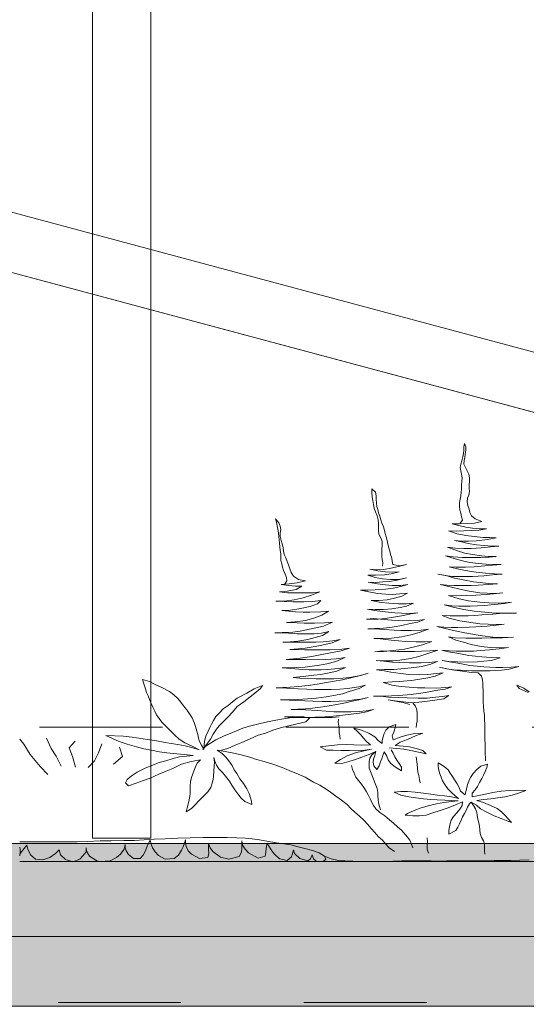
# Model space of a CAD drawing. Header units: millimetres. Extents: x -10538 to 13100, y -15694 to 32605.
# Tile 183 of 203: x 3615 to 4050, y 30462 to 31309. Entities that reach past the tile are written whole.
import ezdxf

# ---------------------------------------------------------------- set-up
doc = ezdxf.new("R2010")
doc.units = ezdxf.units.MM
doc.header["$LTSCALE"] = 100
doc.linetypes.add('[LS] Type-1', pattern=[2.12, 1.06, -1.06])
doc.linetypes.add('VW-01 Short Dashed', pattern=[2.116125, 1.058062, -1.058062])
doc.layers.get('0').update_dxf_attribs({"lineweight": 5})
for name, color, linetype, lineweight in [('5', 7, 'Continuous', 18), ('Geen', 7, 'Continuous', 9), ('none', 7, 'Continuous', 13)]:
    doc.layers.add(name, color=color, linetype=linetype, lineweight=lineweight)

# ---------------------------------------------------------------- blocks, each defined once
blk = doc.blocks.new('Groep-8')
at = {"layer": '5', "color": 8, "lineweight": 5, "true_color": 0x777777, "transparency": 33554687, "flags": 128}
for points in [[(1196.17, 151.12), (37.06, 461.7), (50, 510), (1209.11, 199.42)], [(-37.06, 461.7), (37.06, 461.7), (1100, 176.89), (1100, -75.54), (-1100, -75.54), (-1100, 176.89)]]:
    blk.add_lwpolyline(points, close=True, dxfattribs=at)
blk = doc.blocks.new('pv paneel opzet')
at = {"layer": '5', "color": 8, "true_color": 0x777777, "transparency": 33554687}
blk.add_blockref('Groep-8', (0, 0), dxfattribs=at)
blk = doc.blocks.new('Groep-9')
at = {"layer": '5', "color": 7, "transparency": 33554687}
blk.add_blockref('pv paneel opzet', (3400, 30675.54), dxfattribs=at)
blk = doc.blocks.new('Groep-12')
at = {"layer": '5', "color": 73, "linetype": 'Continuous', "lineweight": 18, "true_color": 0x9faa7d}
blk.add_line((6221.45, 30584.32), (3614.54, 30584.32), dxfattribs=at)
at = {"layer": '5', "color": 73, "linetype": 'Continuous', "lineweight": 18, "true_color": 0x9faa7d, "flags": 128}
for points in [[(3993.52, 30875.64), (3995.55, 30878.4), (3994.74, 30881.23), (3994.21, 30884.26), (3993.14, 30887.16), (3993, 30890.19), (3993, 30893.42), (3993.54, 30896.26), (3994.21, 30899.29), (3994.48, 30902.51), (3994.61, 30905.41), (3994.61, 30908.64), (3994.88, 30911.67), (3995.15, 30914.77), (3994.74, 30917.8), (3994.07, 30920.7), (3993.67, 30923.73), (3994.07, 30926.5), (3995.01, 30929.33), (3995.95, 30932.76), (3996.48, 30935.72), (3996.75, 30938.56), (3996.75, 30941.46), (3997.15, 30944.22), (3998.36, 30941.32), (3998.36, 30938.49), (3997.82, 30935.06), (3997.42, 30932.3), (3996.89, 30929.53), (3996.75, 30926.5), (3998.09, 30923.53), (3999.56, 30920.77), (4000.9, 30917.87), (4001.57, 30914.84), (4001.44, 30911.94), (4001.31, 30908.77), (4001.31, 30905.88), (4001.44, 30903.04), (4001.04, 30899.95), (3999.83, 30897.11), (3999.43, 30894.01), (4000.1, 30890.98), (4001.17, 30887.82), (4001.97, 30884.92), (4003.31, 30882.15), (4006.39, 30879.39), (4012.15, 30877.28), (4005.86, 30875.76), (3999.43, 30875.37), (3992.87, 30875.04), (3986.58, 30875.24), (3992.47, 30873.79), (3998.36, 30872.34), (4004.25, 30871.41), (4010.41, 30870.82), (4016.3, 30870.76), (4010.01, 30869.83), (4002.91, 30869.37), (3996.62, 30869.04), (3990.06, 30868.91), (3983.36, 30869.04), (3991, 30866.54), (3998.36, 30865.09), (4005.59, 30864.17), (4013.22, 30863.51), (4018.98, 30863.24), (4024.6, 30863.11), (4016.97, 30861.6), (4007.73, 30860.54), (4000.77, 30860.28), (3995.15, 30860.28), (3988.72, 30860.87), (3994.74, 30859.55), (4000.5, 30858.17), (4007.6, 30857.12), (4014.29, 30856.46), (4020.72, 30856.06), (4026.88, 30856), (4019.78, 30855.27), (4011.48, 30854.41), (4002.91, 30853.95), (3996.62, 30853.82), (3989.52, 30854.09), (3982.69, 30854.94), (3991.26, 30851.78), (3997.56, 30850), (4004.12, 30848.68), (4011.88, 30847.69), (4017.64, 30847.1), (4024.6, 30846.9), (4018.44, 30846.57), (4011.35, 30846.18), (4002.64, 30846.11), (3995.41, 30846.11), (3987.51, 30846.64), (3980.82, 30847.5), (3989.12, 30845.06), (3995.41, 30843.41), (4001.84, 30841.96), (4009.34, 30840.91), (4016.03, 30840.31), (4021.92, 30840.18), (4028.89, 30840.25), (4021.26, 30839.66), (4014.69, 30839.06), (4005.46, 30838.27), (3998.09, 30837.88), (3989.92, 30837.81), (3984.17, 30838.21), (3993.41, 30835.97), (4001.57, 30834.38), (4007.2, 30833.53), (4015.36, 30832.61), (4023.13, 30832.01), (4029.69, 30831.81), (4021.39, 30831.16), (4013.89, 30830.5), (4004.25, 30829.9), (3996.22, 30829.71), (3986.98, 30829.9), (3980.55, 30830.63), (3974.39, 30831.68), (3981.22, 30830.63), (3988.59, 30828.45), (3996.22, 30826.81), (4005.05, 30825.23), (4010.68, 30824.57), (4017.77, 30823.91), (4025.54, 30823.58), (4017.91, 30822.79), (4008.94, 30822.46), (4002.91, 30822.19), (3994.07, 30822.13), (3988.45, 30822.13), (3982.02, 30822.26), (3976.4, 30822.79), (3984.97, 30820.94), (3994.48, 30818.7), (4001.31, 30817.12), (4010.54, 30815.87), (4016.84, 30815.34), (4024.2, 30815.28), (4030.23, 30815.74), (4022.33, 30815.01), (4015.9, 30814.42), (4007.06, 30813.83), (3999.03, 30813.43), (3990.33, 30813.23), (3983.63, 30813.37), (3992.6, 30810.53), (4000.77, 30808.95), (4010.41, 30807.83), (4018.44, 30807.17), (4026.21, 30806.97), (4031.83, 30807.11), (4037.59, 30807.76), (4031.57, 30806.58), (4023.26, 30805.66), (4014.29, 30804.87), (4008.4, 30804.54), (4002.11, 30804.34), (3992.33, 30804.27), (3986.31, 30804.54), (3979.75, 30805.33), (3988.72, 30803.15), (3996.62, 30801.44), (4005.72, 30799.92), (4011.61, 30799.33), (4020.72, 30798.61), (4027.01, 30798.34), (4035.58, 30798.21), (4041.87, 30798.34), (4035.31, 30798.34), (4027.28, 30797.82), (4021.52, 30797.42), (4012.28, 30796.69), (4006.13, 30796.3), (4000.37, 30796.04), (3990.73, 30795.9), (3984.97, 30795.97), (3978.01, 30796.37), (3984.03, 30793.8), (3993.14, 30791.75), (4010.41, 30789.12), (4017.51, 30788.66), (4025.54, 30788.52), (4031.43, 30788.66), (4024.6, 30787.8), (4016.7, 30787.07), (4007.06, 30786.35), (4001.17, 30786.09), (3991.66, 30786.02), (3985.91, 30786.02), (3979.48, 30786.28), (3973.59, 30786.88), (3980.69, 30785.03), (3989.12, 30782.99), (3997.42, 30781.41), (4007.2, 30779.56), (4012.82, 30778.64), (4021.66, 30777.59), (4027.28, 30777.26), (4033.71, 30777.19), (4039.46, 30777.46), (4029.82, 30777.13), (4020.59, 30776.93), (4012.28, 30776.73), (4006.53, 30776.66), (3998.36, 30776.66), (3989.12, 30777.13), (3983.5, 30777.72), (3989.79, 30775.08), (3996.35, 30773.17), (4002.91, 30771.2), (4011.48, 30769.61), (4019.65, 30768.69), (4027.41, 30768.43), (4035.05, 30768.63), (4027.15, 30767.51), (4018.85, 30766.71), (4010.81, 30766.06), (4005.05, 30765.66), (3995.95, 30765.53), (3990.06, 30765.53), (3984.43, 30765.79), (3977.74, 30766.39), (3983.36, 30765.07), (3992.33, 30763.49), (4000.9, 30761.9), (4006.66, 30761.11), (4012.28, 30760.59), (4020.32, 30759.99), (4027.95, 30759.86), (4020.45, 30757.62), (4014.03, 30756.83), (4008.4, 30756.44), (4000.1, 30756.17), (3991.13, 30756.24), (3983.76, 30756.63), (3978.14, 30757.36), (3984.43, 30756.44), (3993.14, 30754.92), (4001.97, 30753.27), (4008.13, 30752.48), (4013.89, 30752.02), (4024.2, 30751.56), (4030.09, 30751.43), (4037.46, 30751.63), (4044.02, 30752.28), (4035.58, 30750.04), (4029.16, 30749.25), (4019.38, 30748.66), (4010.01, 30748.53), (4003.45, 30748.53), (3993.94, 30749.12), (3988.18, 30749.52), (3981.76, 30750.31), (3975.73, 30751.63), (3982.02, 30750.31), (3988.72, 30749.19), (3995.68, 30748.27), (4003.31, 30747.28), (4008.94, 30746.88), (4012.02, 30744.11)], [(4051.92, 30729.82), (4044.29, 30733.24), (4042.41, 30736.21), (4048.3, 30733.7), (4052.85, 30730.41)], [(3926.73, 30838.6), (3926.86, 30841.63), (3926.32, 30844.4), (3926.19, 30847.23), (3926.06, 30850.13), (3926.19, 30853.29), (3926.46, 30856.39), (3926.46, 30859.82), (3925.39, 30863.05), (3923.65, 30866.34), (3923.38, 30869.44), (3923.24, 30872.47), (3923.24, 30875.37), (3923.11, 30878.66), (3922.04, 30882.02), (3920.57, 30885.38), (3919.63, 30888.61), (3919.09, 30891.91), (3918.42, 30895.27), (3917.76, 30898.43), (3917.49, 30902.05), (3917.49, 30905.15), (3920.57, 30902.32), (3921.24, 30899.29), (3921.37, 30896.32), (3921.5, 30893.03), (3921.91, 30890.19), (3922.71, 30887.43), (3923.38, 30884.66), (3924.32, 30881.69), (3925.25, 30878.73), (3926.06, 30875.7), (3927.53, 30872.67), (3928.47, 30869.5), (3929, 30866.74), (3929.81, 30863.84), (3930.61, 30860.87), (3931.41, 30857.78), (3932.22, 30854.61), (3932.89, 30851.58), (3933.69, 30848.68), (3934.63, 30845.72), (3935.03, 30842.95), (3935.7, 30840.12), (3941.72, 30839), (3947.35, 30840.18), (3940.38, 30838.34), (3933.82, 30836.89), (3927.8, 30835.83), (3921.64, 30835.5), (3915.88, 30836.03), (3922.58, 30834.71), (3929.4, 30833.92), (3935.03, 30833.66), (3941.05, 30833.79), (3934.09, 30832.08), (3928.47, 30831.35), (3920.57, 30831.02), (3914.14, 30830.96), (3920.3, 30829.05), (3926.59, 30827.93), (3933.42, 30827.14), (3940.79, 30827.2), (3947.35, 30828.52), (3939.31, 30826.61), (3932.75, 30825.62), (3927.13, 30825.09), (3920.57, 30824.76), (3914.27, 30824.9), (3922.31, 30823.38), (3929.27, 30822.66), (3935.16, 30822.19), (3942.39, 30822.13), (3948.55, 30822.92), (3942.53, 30821.21), (3935.96, 30819.89), (3929.4, 30818.83), (3920.43, 30818.24), (3914.01, 30818.11), (3907.85, 30818.18), (3914.81, 30816.53), (3922.44, 30815.28), (3929.67, 30814.62), (3935.3, 30814.42), (3941.72, 30814.75), (3948.28, 30815.54), (3943.33, 30812.77), (3937.04, 30811.12), (3930.74, 30809.81), (3923.51, 30809.21), (3916.82, 30809.08), (3925.65, 30807.37), (3932.08, 30806.71), (3940.79, 30806.31), (3947.08, 30806.31), (3953.24, 30806.84), (3947.48, 30804.4), (3941.86, 30803.09), (3934.63, 30802.1), (3927.53, 30801.44), (3920.3, 30801.37), (3913.87, 30801.77), (3919.76, 30800.58), (3929, 30799.26), (3937.3, 30798.41), (3943.06, 30798.14), (3950.29, 30798.01), (3956.99, 30798.41), (3950.96, 30797.62), (3944.67, 30796.23), (3936.23, 30794.72), (3929, 30793.53), (3920.17, 30792.87), (3912.8, 30792.94), (3919.36, 30793.66), (3924.99, 30793.14), (3934.36, 30792.28), (3940.52, 30791.88), (3948.95, 30791.62), (3956.58, 30791.88), (3962.74, 30792.74), (3956.99, 30790.63), (3950.56, 30789.25), (3943.46, 30787.67), (3934.89, 30786.28), (3927.53, 30785.43), (3919.9, 30784.97), (3914.01, 30784.77), (3919.9, 30784.77), (3928.33, 30784.18), (3936.63, 30783.71), (3942.53, 30783.45), (3951.36, 30783.39), (3959.93, 30783.65), (3966.36, 30784.51), (3958.19, 30781.61), (3950.96, 30779.7), (3943.46, 30777.78), (3934.36, 30776.6), (3926.46, 30776.33), (3919.23, 30776.4), (3925.12, 30776.07), (3934.09, 30774.89), (3940.52, 30774.29), (3946.54, 30773.96), (3955.78, 30773.7), (3963.55, 30773.63), (3969.3, 30773.96), (3961, 30770.87), (3952.97, 30769.02), (3945.61, 30767.31), (3935.96, 30765.99), (3927.66, 30765.33), (3920.03, 30765.07), (3926.73, 30765.73), (3933.69, 30765.46), (3939.45, 30765.33), (3945.2, 30765.33), (3954.17, 30765.33), (3960.2, 30765.46), (3967.56, 30765.79), (3974.39, 30766.25), (3967.3, 30764.21), (3958.06, 30760.92), (3950.69, 30759.14), (3941.72, 30757.75), (3935.96, 30757.29), (3928.2, 30757.23), (3921.37, 30757.36), (3927.8, 30756.83), (3935.16, 30756.17), (3940.92, 30755.78), (3950.02, 30755.45), (3959.93, 30755.38), (3967.16, 30755.78), (3973.99, 30756.5), (3967.56, 30754), (3960.6, 30752.35), (3951.5, 30751.1), (3942.39, 30750.24), (3936.37, 30749.85), (3928.2, 30749.65), (3921.5, 30749.58), (3928.2, 30748.46), (3933.96, 30747.47), (3942.53, 30746.29), (3949.49, 30745.43), (3958.46, 30745.17), (3965.82, 30745.43), (3973.05, 30746.16), (3978.81, 30746.88), (3971.98, 30744.11), (3965.69, 30742.47), (3957.25, 30741.02), (3951.5, 30740.23), (3941.45, 30739.37), (3935.03, 30738.98), (3927.66, 30738.65), (3934.63, 30736.21), (3940.38, 30735.48), (3946.27, 30734.82), (3956.85, 30734.03), (3963.15, 30733.84), (3973.05, 30733.77), (3980.82, 30734.23), (3986.44, 30734.96), (3980.55, 30732.85), (3972.38, 30731.53), (3963.68, 30729.95), (3957.66, 30729.03), (3951.36, 30728.23), (3940.79, 30727.31), (3934.36, 30726.98), (3925.39, 30726.85), (3918.96, 30726.85), (3925.39, 30726.65), (3931.81, 30726.06), (3940.12, 30725.53), (3947.88, 30725.27), (3957.52, 30725.14), (3965.15, 30725.2), (3972.38, 30725.8), (3978.28, 30726.52), (3983.9, 30727.38), (3979.61, 30724.55), (3971.85, 30723.29), (3965.56, 30722.37), (3957.92, 30721.51), (3951.23, 30721.12), (3944.4, 30721.84), (3937.44, 30722.77), (3931.68, 30723.62), (3937.97, 30722.44), (3944.13, 30721.25), (3950.16, 30719.74)], [(3842.43, 30822.94), (3844.38, 30825.95), (3843.98, 30828.92), (3843.04, 30831.88), (3841.57, 30834.98), (3840.63, 30837.74), (3839.96, 30840.64), (3839.29, 30843.54), (3839.16, 30846.38), (3839.16, 30849.34), (3838.76, 30852.24), (3838.49, 30855.21), (3838.09, 30858.43), (3837.69, 30861.4), (3837.55, 30864.17), (3837.15, 30867.4), (3836.75, 30870.43), (3836.08, 30873.33), (3835.41, 30876.55), (3834.74, 30879.32), (3837.42, 30876.03), (3838.76, 30873.19), (3839.16, 30870.16), (3838.62, 30867.13), (3838.62, 30864.17), (3839.43, 30860.81), (3840.5, 30857.84), (3841.3, 30854.88), (3841.57, 30851.71), (3842.24, 30848.81), (3843.44, 30845.85), (3844.78, 30842.62), (3845.85, 30839.85), (3846.93, 30836.49), (3848.13, 30833.13), (3850.14, 30830.17), (3854.42, 30827.2), (3860.45, 30826.15), (3853.35, 30824.24), (3846.39, 30823.45), (3839.43, 30823.05), (3845.99, 30822), (3851.75, 30821.6), (3857.37, 30821.54), (3852.41, 30818.7), (3844.78, 30817.12), (3838.22, 30816.66), (3845.05, 30815.8), (3851.61, 30815.61), (3860.72, 30815.61), (3867.28, 30815.87), (3872.9, 30816.59), (3865.67, 30813.76), (3858.44, 30811.32), (3850.81, 30809.68), (3842.37, 30808.69), (3834.87, 30808.62), (3842.24, 30808.29), (3849.6, 30807.96), (3858.98, 30807.9), (3866.47, 30808.29), (3873.57, 30809.08), (3870.76, 30806.18), (3864.33, 30804.07), (3854.83, 30801.97), (3847.46, 30800.91), (3840.1, 30800.45), (3845.99, 30799.86), (3851.88, 30799.46), (3858.57, 30799.2), (3864.2, 30799.07), (3873.7, 30799.26), (3880.13, 30799.99), (3874.64, 30796.56), (3867.55, 30793.99), (3860.45, 30791.95), (3851.61, 30790.7), (3843.98, 30790.24), (3853.35, 30789.91), (3859.38, 30789.71), (3868.21, 30789.64), (3876.92, 30789.84), (3883.61, 30790.63), (3875.85, 30786.94), (3855.9, 30782.66), (3849.47, 30782), (3840.5, 30781.54), (3833.94, 30781.41), (3839.83, 30781.28), (3845.72, 30780.95), (3853.08, 30780.55), (3861.25, 30780.49), (3867.81, 30780.55), (3874.24, 30781.14), (3880.53, 30782.33), (3875.04, 30779.1), (3868.75, 30777.19), (3862.46, 30775.48), (3853.75, 30774.23), (3847.59, 30773.63), (3840.9, 30773.3), (3847.19, 30773.3), (3857.64, 30773.17), (3863.66, 30773.17), (3869.29, 30773.17), (3875.71, 30773.5), (3883.61, 30774.29), (3890.31, 30775.48), (3883.34, 30772.84), (3874.37, 30770.73), (3868.75, 30769.61), (3860.31, 30768.16), (3854.42, 30767.57), (3847.06, 30767.04), (3853.75, 30767.04), (3859.91, 30766.78), (3869.42, 30766.58), (3876.11, 30766.58), (3881.74, 30766.58), (3891.78, 30767.24), (3898.21, 30768.16), (3891.24, 30765.86), (3882.01, 30764.15), (3871.7, 30762.1), (3865.94, 30761.05), (3855.76, 30759.47), (3850.14, 30758.87), (3843.71, 30758.41), (3853.89, 30758.22), (3860.58, 30758.22), (3870.89, 30758.15), (3877.72, 30758.22), (3886.83, 30758.94), (3894.46, 30760.06), (3886.69, 30756.77), (3878.79, 30754.59), (3872.5, 30753.41), (3866.21, 30752.48), (3860.31, 30751.89), (3853.08, 30751.43), (3847.46, 30751.3), (3840.36, 30751.3), (3847.86, 30750.57), (3858.04, 30749.85), (3863.66, 30749.58), (3873.84, 30749.52), (3879.73, 30749.72), (3888.43, 30750.51), (3894.99, 30751.43), (3887.5, 30748.27), (3879.46, 30746.55), (3873.7, 30745.56), (3867.68, 30744.77), (3858.44, 30743.72), (3849.87, 30742.99), (3855.49, 30742.2), (3862.59, 30741.94), (3869.55, 30741.74), (3877.85, 30741.74), (3884.82, 30741.74), (3892.45, 30742.14), (3898.34, 30742.86), (3907.98, 30744.71), (3914.41, 30746.49), (3907.71, 30744.44), (3898.34, 30742.14), (3892.32, 30740.95), (3885.22, 30739.77), (3878.66, 30738.45), (3870.36, 30737.13), (3862.86, 30736.01), (3854.29, 30735.15), (3847.33, 30734.56), (3840.9, 30734.17), (3835.28, 30733.97), (3844.25, 30733.77), (3854.02, 30733.18), (3861.52, 30732.85), (3868.08, 30732.58), (3875.98, 30732.52), (3882.68, 30732.52), (3889.91, 30732.85), (3896.6, 30733.37), (3906.37, 30734.82), (3912.13, 30736.14), (3906.51, 30733.31), (3898.07, 30730.67), (3892.18, 30728.89), (3884.95, 30727.38), (3878.12, 30726.13), (3869.69, 30725.14), (3862.19, 30724.48), (3853.75, 30723.95), (3847.33, 30723.69), (3838.89, 30723.56), (3846.39, 30723.36), (3852.28, 30723.16), (3859.78, 30722.77), (3866.74, 30722.5), (3874.91, 30722.3), (3882.01, 30722.3), (3889.5, 30722.44), (3896.6, 30722.9), (3902.22, 30723.56), (3907.98, 30724.28), (3914.41, 30725.53), (3906.24, 30723.69), (3900.48, 30722.5), (3894.86, 30721.12), (3887.5, 30719.74), (3880.93, 30718.48), (3873.44, 30717.36), (3866.47, 30716.51), (3860.45, 30715.85), (3854.02, 30715.45), (3848.26, 30715.32), (3854.69, 30715.39), (3860.45, 30715.06), (3870.62, 30714.33), (3878.12, 30713.74), (3884.82, 30713.41), (3892.85, 30713.21), (3899.55, 30713.21), (3906.51, 30713.61), (3912.67, 30714.2), (3919.09, 30715.19), (3912.94, 30713.28), (3906.78, 30712.16), (3899.81, 30711.17), (3892.58, 30710.38), (3884.42, 30709.59), (3877.05, 30709), (3868.62, 30708.6), (3861.92, 30708.4), (3854.42, 30708.4), (3848.53, 30708.47), (3842.37, 30709), (3849.47, 30709.26), (3855.76, 30708.86), (3862.32, 30708.53), (3870.89, 30708.27), (3877.72, 30708.4), (3883.34, 30708.53), (3889.37, 30709)], [(3937.04, 30593), (3932.35, 30596.23), (3929.27, 30599.72), (3926.59, 30602.69), (3922.98, 30606.11), (3920.03, 30609.34), (3916.55, 30613.1), (3914.14, 30616.39), (3910.66, 30620.08), (3906.78, 30623.51), (3902.89, 30626.87), (3899.55, 30629.97), (3896.2, 30633.52), (3891.38, 30637.21), (3886.56, 30640.64), (3882.01, 30644), (3878.12, 30646.77), (3872.77, 30650.06), (3867.41, 30652.83), (3860.05, 30656.92), (3854.02, 30659.62), (3846.39, 30662.78), (3840.36, 30665.28), (3833.27, 30668.05), (3824.83, 30670.55), (3818.27, 30672.27), (3812.65, 30674.24), (3806.36, 30675.89), (3798.72, 30677.6), (3791.23, 30679.12), (3784.4, 30680.17), (3788.68, 30677.34), (3792.03, 30674.38), (3794.44, 30671.15), (3797.38, 30667.06), (3799.13, 30663.44), (3801.27, 30660.08), (3803.95, 30655.73), (3807.02, 30651.64), (3809.84, 30646.97), (3811.85, 30643.08), (3813.18, 30639.32), (3813.85, 30636.49), (3814.26, 30633.46), (3808.23, 30635.96), (3805.02, 30638.99), (3802.34, 30642.68), (3799.53, 30646.04), (3797.12, 30650.26), (3794.97, 30653.62), (3791.76, 30657.77), (3788.95, 30660.93), (3786, 30664.16), (3784, 30667.52), (3782.52, 30670.75), (3781.72, 30673.85), (3782.25, 30670.09), (3781.85, 30666.4), (3781.45, 30662.12), (3781.32, 30657.77), (3781.05, 30655), (3779.98, 30650.92), (3778.91, 30648.15), (3776.36, 30644.46), (3772.21, 30640.11), (3768.6, 30636.55), (3765.52, 30633.19), (3762.44, 30630.1), (3757.75, 30627.33), (3758.56, 30630.76), (3759.36, 30633.85), (3760.43, 30637.54), (3760.97, 30640.31), (3761.1, 30643.41), (3761.1, 30646.24), (3761.1, 30649.73), (3761.5, 30653.03), (3762.3, 30656.65), (3763.51, 30660.01), (3764.71, 30663.04), (3765.79, 30666.01), (3767.26, 30669.1), (3770.2, 30672.07), (3762.04, 30670.49), (3753.74, 30668.25), (3746.24, 30664.62), (3740.61, 30662.19), (3734.19, 30659.75), (3726.82, 30656.19), (3721.2, 30654.15), (3714.77, 30651.84), (3708.08, 30649.47), (3705.67, 30652.24), (3707.14, 30655), (3710.35, 30657.97), (3715.58, 30661.46), (3723.21, 30664.95), (3728.96, 30667.52), (3734.59, 30669.63), (3740.21, 30671.21), (3745.84, 30672.86), (3752.13, 30674.64), (3758.02, 30675.23), (3763.91, 30675.56), (3756.01, 30676.48), (3749.72, 30677.08), (3741.15, 30678), (3734.86, 30678.79), (3727.89, 30680.24), (3721.33, 30681.56), (3715.17, 30683.21), (3706.87, 30685.58), (3700.18, 30687.62), (3694.29, 30690.39), (3688.53, 30692.96), (3703.93, 30692.3), (3711.42, 30691.38), (3718.79, 30690.26), (3726.42, 30689.2), (3732.18, 30688.21), (3738.2, 30687.22), (3744.76, 30686.17), (3750.66, 30685.05), (3756.95, 30684), (3762.71, 30682.61), (3768.87, 30680.57), (3762.84, 30683.8), (3756.68, 30686.5), (3751.73, 30689.66), (3748.11, 30693.09), (3744.23, 30697.04), (3741.55, 30699.81), (3736.86, 30704.36), (3734.45, 30707.58), (3732.31, 30710.62), (3730.71, 30713.78), (3729.1, 30717.34), (3727.63, 30720.37), (3726.15, 30723.93), (3724.95, 30727.02), (3723.74, 30729.99), (3722.81, 30733.08), (3721.47, 30737.3), (3720.13, 30741.12), (3726.15, 30739.54), (3731.11, 30736.71), (3737.53, 30734.07), (3743.56, 30730.84), (3747.17, 30728.01), (3750.66, 30724.72), (3753.07, 30721.55), (3755.61, 30718.59), (3758.29, 30715.16), (3760.7, 30711.67), (3762.97, 30708.11), (3764.58, 30704.09), (3765.79, 30700.8), (3766.99, 30696.78), (3767.79, 30693.88), (3768.46, 30690.52), (3769.27, 30687.62), (3771.01, 30684.52), (3772.88, 30681.16), (3773.15, 30684.85), (3773.42, 30688.02), (3774.62, 30692.3), (3776.76, 30696.58), (3778.24, 30699.74), (3779.58, 30702.58), (3781.18, 30705.74), (3783.33, 30709.17), (3786.14, 30712.26), (3789.75, 30715.76), (3793.9, 30718.85), (3797.52, 30721.88), (3801.54, 30724.98), (3810.1, 30729.26), (3816.4, 30733.15), (3823.49, 30736.05), (3821.75, 30733.28), (3816.93, 30729.33), (3812.78, 30726.1), (3807.29, 30721.88), (3801.8, 30717.86), (3797.65, 30713.12), (3793.5, 30708.7), (3790.69, 30705.74), (3786.14, 30701.33), (3784, 30698.49), (3781.05, 30694.08), (3778.64, 30689.79), (3776.23, 30686.24), (3773.95, 30683.27), (3772.08, 30680.44), (3774.09, 30683.4), (3778.77, 30686.24), (3783.19, 30689.07), (3790.02, 30692.43), (3797.52, 30695.53), (3806.62, 30699.15), (3812.38, 30700.93), (3822.56, 30703.5), (3829.25, 30704.88), (3835.01, 30706.2), (3841.57, 30707.32), (3850.54, 30708.7), (3857.9, 30709.17), (3863.8, 30707.85), (3860.72, 30704.62), (3852.28, 30702.64), (3846.12, 30701.26), (3839.03, 30699.55), (3832.33, 30697.37), (3825.9, 30695.07), (3819.61, 30693.22), (3812.92, 30689.99), (3805.69, 30686.83), (3799.93, 30684.65), (3793.77, 30681.69), (3788.15, 30680.24)], [(4012.02, 30744.11), (4012.73, 30740.92), (4013, 30737.84), (4013.14, 30735.04), (4013.28, 30731.83), (4013.28, 30728.48), (4013.28, 30725.27), (4013.42, 30721.79), (4013.56, 30717.82), (4013.97, 30714.2), (4014.39, 30710.03), (4014.53, 30706.75), (4014.67, 30702.52), (4014.67, 30699.17), (4014.67, 30696.23), (4014.81, 30692.95), (4014.81, 30689.26), (4014.95, 30686.05), (4014.95, 30682.98), (4015.09, 30679.9), (4015.09, 30676.83), (4015.22, 30673.89), (4015.22, 30671.09)], [(3952.67, 30720.9), (3955.11, 30718.06), (3956.18, 30714.9), (3956.45, 30711.87), (3956.45, 30708.51), (3956.45, 30705.34), (3956.05, 30702.58), (3955.78, 30699.74)], [(3888.96, 30706.96), (3888.7, 30704.16), (3889.24, 30701.26), (3889.37, 30698.36), (3889.5, 30695.33), (3889.91, 30692.5), (3890.17, 30689.66)], [(3932.48, 30682.28), (3938.91, 30681.82), (3945.07, 30681.1), (3951.23, 30679.91), (3957.66, 30678.59), (3964.35, 30677.14), (3961.4, 30679.98), (3955.65, 30681.82), (3950.02, 30683.07), (3944.4, 30683.8), (3937.71, 30684.26), (3941.99, 30687.16), (3948.15, 30689.53), (3955.11, 30692.56), (3961.54, 30694.87), (3954.44, 30694.74), (3947.61, 30693.09), (3941.99, 30691.51), (3935.96, 30689.27), (3934.89, 30692.69), (3936.37, 30695.79), (3937.71, 30699.55), (3938.11, 30702.51), (3932.35, 30700.47), (3929.67, 30697.5), (3928.2, 30694.54), (3927.26, 30691.64), (3926.46, 30688.67), (3926.46, 30685.91), (3923.11, 30688.67), (3920.17, 30691.64), (3914.81, 30695), (3907.71, 30697.77), (3901.96, 30699.28), (3905.17, 30696.45), (3907.98, 30693.55), (3910.39, 30690.72), (3912.94, 30687.75), (3916.28, 30684.85), (3909.05, 30684.65), (3901.96, 30684.98), (3896.06, 30685.12), (3887.9, 30684.98), (3880.13, 30684.13), (3873.17, 30683.07), (3878.52, 30680.31), (3884.28, 30680.24), (3890.98, 30680.04), (3898.21, 30679.91), (3905.17, 30679.84), (3911.6, 30680.31), (3917.22, 30681.03), (3910.79, 30679.65), (3903.43, 30678.07), (3896.33, 30675.5), (3890.57, 30672.4), (3885.62, 30669.17), (3891.65, 30668.71), (3897.81, 30670.42), (3903.43, 30672.33), (3909.05, 30674.18), (3915.21, 30676.55), (3921.1, 30679.05), (3920.17, 30675.76), (3918.96, 30672.66), (3918.56, 30669.9), (3919.23, 30666.67), (3921.77, 30663.77), (3923.78, 30666.93), (3925.12, 30670.16), (3926.06, 30672.93), (3926.86, 30675.76), (3928.07, 30678.86), (3930.48, 30675.17), (3931.68, 30672), (3933.69, 30669.04), (3937.84, 30665.61), (3942.93, 30662.58), (3943.06, 30665.74), (3941.05, 30668.78), (3938.91, 30671.67), (3937.44, 30674.51), (3935.83, 30677.74), (3934.22, 30680.5)], [(3614.54, 30689.78), (3618.18, 30685.5), (3623.54, 30676.54), (3632.05, 30666.09), (3638.7, 30659.32)], [(3637.46, 30690.61), (3641.57, 30681.73), (3645.84, 30675.16), (3650.32, 30666.52)], [(3662.19, 30688.07), (3657.13, 30682.26), (3660.1, 30674.84), (3662.42, 30665.66)], [(3685.13, 30685.77), (3682.43, 30677.89), (3678.99, 30671.16), (3673.38, 30665.23)], [(3700.33, 30682.87), (3703.05, 30674.98), (3695.39, 30668.14)], [(3921.1, 30679.05), (3917.49, 30676.22), (3915.88, 30673.45), (3915.35, 30670.49), (3915.21, 30667.72), (3915.35, 30664.89), (3916.28, 30661.99), (3917.62, 30659.09), (3918.69, 30656.06), (3919.76, 30653.03), (3920.97, 30650.13), (3922.04, 30647.23), (3922.58, 30643.93), (3922.58, 30640.84), (3922.84, 30637.68), (3923.24, 30634.91), (3924.05, 30631.68), (3925.12, 30628.85)], [(4014.83, 30590.81), (4014.41, 30593.68), (4014.41, 30596.45), (4014.41, 30599.39), (4013.58, 30602.16), (4011.98, 30605.06), (4010.73, 30608.48), (4010.38, 30611.72), (4010.18, 30614.73), (4009.62, 30617.7), (4008.86, 30620.95), (4008.23, 30623.99), (4007.75, 30626.89), (4006.64, 30629.8), (4004.9, 30632.73), (4002.96, 30635.6), (4007.47, 30632.84), (4011.01, 30629.9), (4016.49, 30626.89), (4022.81, 30623.88), (4028.78, 30621.39), (4034.47, 30619.24), (4037.6, 30618.01), (4034.96, 30621.29), (4032.32, 30624.09), (4029.2, 30627.1), (4025.45, 30630), (4019.62, 30632.77), (4013.65, 30635.26), (4008.02, 30637.07), (4013.65, 30637.79), (4020.03, 30638.34), (4026, 30639.16), (4031.98, 30640.04), (4038.36, 30641.58), (4044.47, 30643.6), (4050.16, 30645.51), (4043.22, 30645.92), (4036, 30645.68), (4028.85, 30645.03), (4021.7, 30643.8), (4015.38, 30642.4), (4009.48, 30641.21), (4003.79, 30640.08), (4003.79, 30643.22), (4006.57, 30646.16), (4008.51, 30649.13), (4010.18, 30652.38), (4012.26, 30656.03), (4013.72, 30658.87), (4015.11, 30661.84), (4016.36, 30665.36), (4017.12, 30668.23), (4011.36, 30666.52), (4008.02, 30663.62), (4004.76, 30660.2), (4002.4, 30656.82), (4000.94, 30653.71), (3999.97, 30650.87), (3999.21, 30647.94), (3998.51, 30644.83), (3997.82, 30641.79), (3993.93, 30645.13), (3992.54, 30648.28), (3990.88, 30651.45), (3988.73, 30654.67), (3986.85, 30657.67), (3985.05, 30660.47), (3983.17, 30663.24), (3979.84, 30666.25), (3974.63, 30669.25), (3974.49, 30666.14), (3975.12, 30662.97), (3975.95, 30659.96), (3977.06, 30656.95), (3978.45, 30653.88), (3980.33, 30650.67), (3983.03, 30647.01), (3985.88, 30644.01), (3989.28, 30640.93), (3991.99, 30638.68), (3985.95, 30640.04), (3980.19, 30640.86), (3973.94, 30641.65), (3968.25, 30642.33), (3961.86, 30643.26), (3954.92, 30644.18), (3948.32, 30644.59), (3942.42, 30644.62), (3936.66, 30644.14), (3942.42, 30641.48), (3949.36, 30640.25), (3955.47, 30639.33), (3962.07, 30638.4), (3968.18, 30637.79), (3973.8, 30637.45), (3980.39, 30637.21), (3986.09, 30636.97), (3991.78, 30636.76), (3986.02, 30636.08), (3979.35, 30635.23), (3973.11, 30633.96), (3967.07, 30632.63), (3960.12, 30630.72), (3953.94, 30628.33), (3948.18, 30625.7), (3946.1, 30624.26), (3952.9, 30623.65), (3958.53, 30623.65), (3964.15, 30624.26), (3970.12, 30626.31), (3976.3, 30628.43), (3982.27, 30630.44), (3988.93, 30633.01), (3995.53, 30635.67), (3995.18, 30632.66), (3993.24, 30629.62), (3990.81, 30626.34), (3987.68, 30623.06), (3985.81, 30620.02), (3985.05, 30617.19), (3984.35, 30614.32), (3983.87, 30611.07), (3983.73, 30608), (3989.77, 30611.21), (3991.57, 30614.05), (3992.89, 30616.98), (3994.28, 30619.99), (3995.67, 30622.89), (3997.4, 30625.7), (3998.65, 30628.46), (3999.76, 30631.26), (4001.43, 30634.07), (4002.61, 30635.6)], [(3955.78, 30674.64), (3956.58, 30668.18), (3956.85, 30664.56), (3957.25, 30661.4), (3958.06, 30658.56), (3958.59, 30655.14), (3959.26, 30652.3)], [(3900.08, 30667.06), (3900.88, 30663.64), (3902.36, 30660.41), (3903.83, 30657.05), (3905.97, 30654.15), (3908.65, 30651.05), (3910.66, 30648.15), (3912.67, 30644.86), (3914.41, 30641.83), (3916.01, 30638.53), (3917.62, 30635.37), (3919.09, 30632.54), (3921.1, 30629.7), (3924.45, 30626.74), (3928.6, 30623.77), (3932.62, 30620.41), (3936.1, 30617.45), (3939.58, 30614.22), (3943.2, 30611.32), (3948.15, 30605.45), (3950.16, 30602.69), (3951.76, 30599.46), (3952.7, 30596.3)], [(3614.54, 30601.33), (3617.49, 30601.44), (3626.79, 30601.44), (3633.19, 30601.44), (3640.75, 30601.44), (3648.3, 30601.44), (3655.86, 30601.44), (3664, 30601.44), (3672.73, 30601.72), (3683.77, 30602.3), (3693.08, 30602.3), (3704.12, 30602.58), (3713.43, 30602.58), (3721.57, 30603.15), (3730.29, 30603.73), (3739.59, 30604.01), (3750.64, 30604.58), (3761.11, 30604.87), (3772.74, 30605.16), (3784.36, 30605.16), (3793.09, 30605.16), (3801.23, 30604.87), (3808.79, 30604.58), (3814.6, 30604.01), (3821, 30603.15), (3828.56, 30601.72), (3835.53, 30600.58), (3841.93, 30599.72), (3847.74, 30598.86), (3854.14, 30597.15), (3859.95, 30595.71), (3866.35, 30594), (3872.16, 30591.99), (3876.82, 30589.13), (3882.63, 30586.84), (3888.45, 30585.41), (3894.26, 30585.13), (3901.24, 30584.84), (3908.8, 30584.56), (3915.19, 30584.56), (3922.17, 30584.56), (3929.15, 30584.56), (3935.54, 30584.84), (3943.1, 30585.13), (3948.92, 30585.13), (3954.73, 30585.13), (3961.71, 30585.13), (3968.69, 30585.13), (3975.08, 30584.84), (3982.06, 30585.13), (3990.78, 30585.13), (4000.67, 30585.13), (4006.48, 30585.13), (4015.2, 30585.13), (4022.76, 30585.41), (4029.74, 30585.41), (4037.3, 30585.41), (4044.86, 30585.7), (4053, 30585.99)], [(3876.82, 30589.13), (3877.86, 30586.33), (3875.71, 30584.32), (3869.57, 30584.78), (3867.47, 30586.79), (3866.06, 30590.16), (3864.88, 30586.79), (3862.49, 30585.01), (3855.67, 30586.91), (3850.95, 30591.44), (3850, 30594.57), (3849.29, 30591.44), (3848.35, 30588.42), (3844.81, 30585.28), (3838.2, 30586.67), (3833.71, 30590.74), (3831.35, 30593.65), (3829.46, 30596.67), (3827.57, 30600.27), (3826.63, 30595.97), (3826.39, 30592.25), (3825.68, 30589), (3819.78, 30587.25), (3811.28, 30592.02), (3808.44, 30595.16), (3806.32, 30598.64), (3805.61, 30602.13), (3805.61, 30598.87), (3805.61, 30595.39), (3805.37, 30592.37), (3803.49, 30588.88), (3794.51, 30586.33), (3787.43, 30588.18), (3780.82, 30592.95), (3778.46, 30596.09), (3777.04, 30599.92), (3777.04, 30595.27), (3777.28, 30591.09), (3776.33, 30587.84), (3769.25, 30586.91), (3762.4, 30590.74), (3759.57, 30593.76), (3757.68, 30597.48), (3757.21, 30600.38), (3757.21, 30603.17), (3756.26, 30600.15), (3755.08, 30597.13), (3753.9, 30594.11), (3751.3, 30589.81), (3747.52, 30586.91), (3739.73, 30586.44), (3734.07, 30589.58), (3731, 30592.72), (3728.87, 30596.32), (3727.69, 30599.46), (3726.75, 30602.71), (3724.62, 30598.53), (3722.73, 30593.65), (3720.84, 30590.04), (3718.25, 30587.14), (3712.34, 30587.14), (3708.09, 30590.51), (3706.2, 30593.53), (3705.26, 30596.32), (3705.26, 30599.22), (3704.55, 30595.04), (3701.25, 30590.86), (3697.7, 30587.95), (3692.27, 30584.93), (3683.9, 30584.32), (3680.94, 30585.05), (3674.56, 30589.11), (3671.97, 30593.3), (3671.73, 30596.32), (3671.73, 30592.83), (3668.9, 30589.23), (3666.3, 30586.44), (3660.4, 30584.12), (3654.02, 30586.21), (3649.53, 30590.28), (3648.59, 30594.46), (3645.28, 30591.21), (3640.33, 30587.95), (3634.42, 30585.74), (3628.05, 30586.33), (3623.8, 30590.16), (3621.44, 30595.04), (3620.73, 30598.41), (3618.37, 30595.5), (3614.82, 30591.32), (3614.54, 30591.1)], [(3965.15, 30604.8), (3965.56, 30601.3), (3965.15, 30598.14), (3965.02, 30594.98), (3966.36, 30591.75)], [(3614.54, 30596.82), (3614.97, 30594.95), (3614.97, 30592.04), (3614.54, 30589.34)]]:
    blk.add_lwpolyline(points, dxfattribs=at)
blk = doc.blocks.new('Groep-13')
at = {"layer": '5', "color": 73, "true_color": 0x9faa7d}
blk.add_blockref('Groep-12', (0, 0), dxfattribs=at)
blk = doc.blocks.new('Groep-16')
at = {"layer": '5', "color": 73, "true_color": 0x9faa7d, "transparency": 33554687}
blk.add_blockref('Groep-13', (0, 0), dxfattribs=at)
blk = doc.blocks.new('Groep-17')
at = {"layer": '5', "color": 73, "true_color": 0x9faa7d, "transparency": 33554687}
blk.add_blockref('Groep-16', (0, 0), dxfattribs=at)
blk = doc.blocks.new('Groep-18')
at = {"layer": '5', "color": 73, "true_color": 0x9faa7d, "transparency": 33554687}
blk.add_blockref('Groep-17', (0, 0), dxfattribs=at)
blk = doc.blocks.new('Groep-43')
at = {"layer": 'Geen', "linetype": 'Continuous', "lineweight": 0, "true_color": 0xccbf7a, "transparency": 33554595}
blk.add_hatch(color=43, dxfattribs=at).paths.add_polyline_path([(-121.53, 30600), (9692.68, 30600), (9692.68, 30520), (-121.53, 30520)])
at = {"layer": 'Geen', "linetype": 'Continuous', "lineweight": 0, "true_color": 0x2bffff, "transparency": 33554687}
blk.add_hatch(color=4, dxfattribs=at).paths.add_polyline_path([(-630.67, 30520), (10192.68, 30520), (10192.68, 30460), (-630.67, 30460)])
at = {"layer": 'Geen', "color": 7, "linetype": 'Continuous', "lineweight": 9, "transparency": 33554687, "flags": 128}
for points in [[(-121.53, 30600), (9692.68, 30600), (9692.68, 30520), (-121.53, 30520)], [(-630.67, 30520), (10192.68, 30520), (10192.68, 30460), (-630.67, 30460)]]:
    blk.add_lwpolyline(points, close=True, dxfattribs=at)
blk = doc.blocks.new('Groep-73')
at = {"linetype": 'Continuous', "lineweight": 5, "transparency": 33554687, "flags": 128}
blk.add_lwpolyline([(3677.24, 32604.58), (3727.24, 32604.58), (3727.24, 30604.58), (3677.24, 30604.58)], close=True, dxfattribs=at)
blk = doc.blocks.new('Groep-92')
at = {"color": 5, "linetype": 'VW-01 Short Dashed', "lineweight": 5, "true_color": 0x0000ff, "transparency": 33554687, "flags": 128}
blk.add_lwpolyline([(4599.76, 30463), (-666.35, 30463), (-666.35, 30683), (-925.85, 30683), (-925.85, 30604.37)], dxfattribs=at)
at = {"layer": '5', "color": 22, "linetype": '[LS] Type-1', "lineweight": 5, "true_color": 0xdd1d1d, "transparency": 33554687}
blk.add_line((-7816.54, 30700), (13100, 30700), dxfattribs=at)
at = {"layer": '5', "color": 7, "transparency": 33554687}
for name in ['Groep-9', 'Groep-18', 'Groep-43']:
    blk.add_blockref(name, (0, 0), dxfattribs=at)
at = {"layer": 'none', "color": 7, "transparency": 33554687}
blk.add_blockref('Groep-73', (0, 0), dxfattribs=at)

msp = doc.modelspace()

# ---------------------------------------------------------------- block references
at = {"layer": 'none', "color": 7}
msp.add_blockref('Groep-92', (0, 0), dxfattribs=at)

doc.saveas('drawing.dxf')
